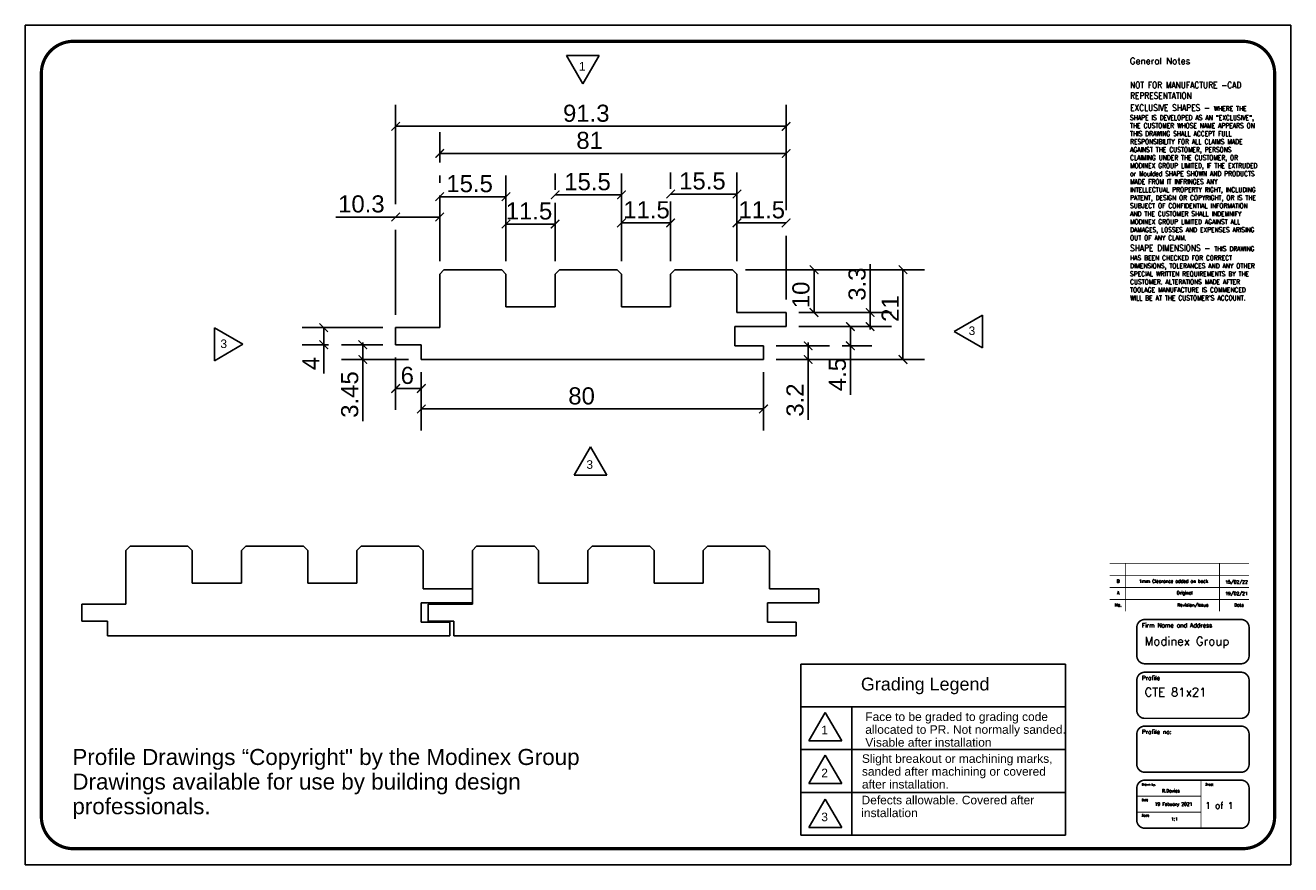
# Model space of a CAD drawing. Extents: x -939 to -643, y -59 to 137.
import ezdxf
from ezdxf.enums import TextEntityAlignment as Align

# ---------------------------------------------------------------- set-up
doc = ezdxf.new("R2010")
doc.units = 0
doc.header["$MEASUREMENT"] = 0
doc.header["$PDSIZE"] = -1
doc.layers.get('0').update_dxf_attribs({"linetype": 'CONTINUOUS'})
doc.layers.get('DEFPOINTS').update_dxf_attribs({"linetype": 'CONTINUOUS'})
doc.layers.add('Dimension', color=7, linetype='CONTINUOUS')
doc.layers.add('Grading layer', color=7, linetype='CONTINUOUS')
doc.styles.add('Arial', font='ARIAL.TTF', dxfattribs={"height": 4})
doc.styles.add('Roman', font='romans')
doc.dimstyles.get("Standard").update_dxf_attribs({"dimtxt": 0.18, "dimasz": 0.18, "dimexe": 0.18, "dimexo": 0.0625, "dimgap": 0.09, "dimtad": 0, "dimtih": 1, "dimtoh": 1, "dimdec": 4, "dimzin": 0, "dimdsep": 46, "dimtxsty": 'Standard', "dimcen": 0.09, "dimadec": 0, "dimazin": 0, "dimtfac": 1, "dimtdec": 4, "dimtofl": 0, "dimtmove": 0, "dimatfit": 0, "dimfxl": 1, "dimtolj": 1, "dimtzin": 0, "dimarcsym": 0})

# ---------------------------------------------------------------- blocks, each defined once
blk = doc.blocks.new('_ARCHTICK')
at = {"color": 0, "linetype": 'ByBlock', "const_width": 0.15}
blk.add_lwpolyline([(-0.5, -0.5), (0.5, 0.5)], dxfattribs=at)
blk = doc.blocks.new('*D228')
at = {"color": 0, "lineweight": -2}
for p, q in [((-770.45, 79.81), (-728.62, 79.81)), ((-763.25, 58.81), (-728.62, 58.81))]:
    blk.add_line(p, q, dxfattribs=at)
at = {"color": 0, "linetype": 'ByBlock', "lineweight": -2}
blk.add_line((-733.62, 79.81), (-733.62, 58.81), dxfattribs=at)
at = {"layer": 'DEFPOINTS', "color": 0}
for p in [(-773.45, 79.81), (-766.25, 58.81), (-733.62, 58.81)]:
    blk.add_point(p, dxfattribs=at)
at = {"color": 0, "lineweight": -2, "xscale": 2, "yscale": 2, "zscale": 2}
for p, rotation in [((-733.62, 79.81), 90), ((-733.62, 58.81), 270)]:
    blk.add_blockref('_ARCHTICK', p, dxfattribs=dict(at, rotation=rotation))
at = {"color": 0, "insert": (-736.62, 70.72), "char_height": 4, "attachment_point": 5, "rotation": 90, "style": 'Arial'}
blk.add_mtext('\\A1;21', dxfattribs=at)
blk = doc.blocks.new('*D229')
at = {"layer": 'DEFPOINTS', "color": 0}
for p in [(-846.25, 58.81), (-766.25, 58.81), (-766.25, 47.23)]:
    blk.add_point(p, dxfattribs=at)
at = {"layer": 'Dimension', "color": 0, "lineweight": -2}
for p, q in [((-846.25, 55.81), (-846.25, 42.23)), ((-766.25, 55.81), (-766.25, 42.23))]:
    blk.add_line(p, q, dxfattribs=at)
at = {"layer": 'Dimension', "color": 0, "linetype": 'ByBlock', "lineweight": -2}
blk.add_line((-846.25, 47.23), (-766.25, 47.23), dxfattribs=at)
at = {"layer": 'Dimension', "color": 0, "lineweight": -2, "xscale": 2, "yscale": 2, "zscale": 2, "rotation": 180}
blk.add_blockref('_ARCHTICK', (-846.25, 47.23), dxfattribs=at)
at = {"layer": 'Dimension', "color": 0, "lineweight": -2, "xscale": 2, "yscale": 2, "zscale": 2}
blk.add_blockref('_ARCHTICK', (-766.25, 47.23), dxfattribs=at)
at = {"layer": 'Dimension', "color": 0, "insert": (-808.77, 50.27), "char_height": 4, "attachment_point": 5, "style": 'Arial'}
blk.add_mtext('\\A1;80', dxfattribs=at)
blk = doc.blocks.new('*D230')
at = {"layer": 'DEFPOINTS', "color": 0}
for p in [(-760.95, 113.37), (-760.95, 69.81), (-852.25, 66.26)]:
    blk.add_point(p, dxfattribs=at)
at = {"layer": 'Dimension', "color": 0, "lineweight": -2}
for p, q in [((-852.25, 95.15), (-852.25, 118.37)), ((-760.95, 93.77), (-760.95, 118.37)), ((-852.25, 69.26), (-852.25, 89.15)), ((-760.95, 72.81), (-760.95, 87.77))]:
    blk.add_line(p, q, dxfattribs=at)
at = {"layer": 'Dimension', "color": 0, "linetype": 'ByBlock', "lineweight": -2}
blk.add_line((-852.25, 113.37), (-760.95, 113.37), dxfattribs=at)
at = {"layer": 'Dimension', "color": 0, "lineweight": -2, "xscale": 2, "yscale": 2, "zscale": 2, "rotation": 180}
blk.add_blockref('_ARCHTICK', (-852.25, 113.37), dxfattribs=at)
at = {"layer": 'Dimension', "color": 0, "lineweight": -2, "xscale": 2, "yscale": 2, "zscale": 2}
blk.add_blockref('_ARCHTICK', (-760.95, 113.37), dxfattribs=at)
at = {"layer": 'Dimension', "color": 0, "insert": (-807.67, 116.41), "char_height": 4, "attachment_point": 5, "style": 'Arial'}
blk.add_mtext('\\A1;91.3', dxfattribs=at)
blk = doc.blocks.new('*D237')
at = {"layer": 'DEFPOINTS', "color": 0}
for p in [(-841.95, 92.15), (-841.95, 78.81), (-852.25, 66.26)]:
    blk.add_point(p, dxfattribs=at)
at = {"layer": 'Dimension', "color": 0, "lineweight": -2}
blk.add_line((-841.95, 81.81), (-841.95, 97.15), dxfattribs=at)
at = {"layer": 'Dimension', "color": 0, "linetype": 'ByBlock', "lineweight": -2}
for p, q in [((-852.25, 92.15), (-866.26, 92.15)), ((-852.25, 92.15), (-841.95, 92.15)), ((-850.25, 92.15), (-848.25, 92.15))]:
    blk.add_line(p, q, dxfattribs=at)
at = {"layer": 'Dimension', "color": 0, "lineweight": -2, "xscale": 2, "yscale": 2, "zscale": 2, "rotation": 180}
blk.add_blockref('_ARCHTICK', (-852.25, 92.15), dxfattribs=at)
at = {"layer": 'Dimension', "color": 0, "lineweight": -2, "xscale": 2, "yscale": 2, "zscale": 2}
blk.add_blockref('_ARCHTICK', (-841.95, 92.15), dxfattribs=at)
at = {"layer": 'Dimension', "color": 0, "insert": (-860.26, 95.19), "char_height": 4, "attachment_point": 5, "style": 'Arial'}
blk.add_mtext('\\A1;10.3', dxfattribs=at)
blk = doc.blocks.new('*D244')
at = {"layer": 'DEFPOINTS', "color": 0}
for p in [(-826.45, 96.9), (-841.95, 78.81), (-826.45, 78.81)]:
    blk.add_point(p, dxfattribs=at)
at = {"layer": 'Dimension', "color": 0, "lineweight": -2}
for p, q in [((-841.95, 100.15), (-841.95, 101.9)), ((-826.45, 81.81), (-826.45, 101.9))]:
    blk.add_line(p, q, dxfattribs=at)
at = {"layer": 'Dimension', "color": 0, "linetype": 'ByBlock', "lineweight": -2}
blk.add_line((-841.95, 96.9), (-826.45, 96.9), dxfattribs=at)
at = {"layer": 'Dimension', "color": 0, "lineweight": -2, "xscale": 2, "yscale": 2, "zscale": 2, "rotation": 180}
blk.add_blockref('_ARCHTICK', (-841.95, 96.9), dxfattribs=at)
at = {"layer": 'Dimension', "color": 0, "lineweight": -2, "xscale": 2, "yscale": 2, "zscale": 2}
blk.add_blockref('_ARCHTICK', (-826.45, 96.9), dxfattribs=at)
at = {"layer": 'Dimension', "color": 0, "insert": (-834.95, 99.94), "char_height": 4, "attachment_point": 5, "style": 'Arial'}
blk.add_mtext('\\A1;15.5', dxfattribs=at)
blk = doc.blocks.new('*D245')
at = {"layer": 'DEFPOINTS', "color": 0}
for p in [(-814.95, 90.5), (-826.45, 78.81), (-814.95, 78.81)]:
    blk.add_point(p, dxfattribs=at)
at = {"layer": 'Dimension', "color": 0, "lineweight": -2}
blk.add_line((-814.95, 81.81), (-814.95, 95.5), dxfattribs=at)
at = {"layer": 'Dimension', "color": 0, "linetype": 'ByBlock', "lineweight": -2}
blk.add_line((-826.45, 90.5), (-814.95, 90.5), dxfattribs=at)
at = {"layer": 'Dimension', "color": 0, "lineweight": -2, "xscale": 2, "yscale": 2, "zscale": 2, "rotation": 180}
blk.add_blockref('_ARCHTICK', (-826.45, 90.5), dxfattribs=at)
at = {"layer": 'Dimension', "color": 0, "lineweight": -2, "xscale": 2, "yscale": 2, "zscale": 2}
blk.add_blockref('_ARCHTICK', (-814.95, 90.5), dxfattribs=at)
at = {"layer": 'Dimension', "color": 0, "insert": (-821.07, 93.54), "char_height": 4, "attachment_point": 5, "style": 'Arial'}
blk.add_mtext('\\A1;11.5', dxfattribs=at)
blk = doc.blocks.new('*D246')
at = {"layer": 'DEFPOINTS', "color": 0}
for p in [(-799.45, 97.35), (-814.95, 78.81), (-799.45, 78.81)]:
    blk.add_point(p, dxfattribs=at)
at = {"layer": 'Dimension', "color": 0, "lineweight": -2}
for p, q in [((-814.95, 98.5), (-814.95, 102.35)), ((-799.45, 81.81), (-799.45, 102.35))]:
    blk.add_line(p, q, dxfattribs=at)
at = {"layer": 'Dimension', "color": 0, "linetype": 'ByBlock', "lineweight": -2}
blk.add_line((-814.95, 97.35), (-799.45, 97.35), dxfattribs=at)
at = {"layer": 'Dimension', "color": 0, "lineweight": -2, "xscale": 2, "yscale": 2, "zscale": 2, "rotation": 180}
blk.add_blockref('_ARCHTICK', (-814.95, 97.35), dxfattribs=at)
at = {"layer": 'Dimension', "color": 0, "lineweight": -2, "xscale": 2, "yscale": 2, "zscale": 2}
blk.add_blockref('_ARCHTICK', (-799.45, 97.35), dxfattribs=at)
at = {"layer": 'Dimension', "color": 0, "insert": (-807.38, 100.39), "char_height": 4, "attachment_point": 5, "style": 'Arial'}
blk.add_mtext('\\A1;15.5', dxfattribs=at)
blk = doc.blocks.new('*D247')
at = {"layer": 'DEFPOINTS', "color": 0}
for p in [(-787.95, 90.77), (-799.45, 78.81), (-787.95, 78.81)]:
    blk.add_point(p, dxfattribs=at)
at = {"layer": 'Dimension', "color": 0, "lineweight": -2}
blk.add_line((-787.95, 81.81), (-787.95, 95.77), dxfattribs=at)
at = {"layer": 'Dimension', "color": 0, "linetype": 'ByBlock', "lineweight": -2}
blk.add_line((-799.45, 90.77), (-787.95, 90.77), dxfattribs=at)
at = {"layer": 'Dimension', "color": 0, "lineweight": -2, "xscale": 2, "yscale": 2, "zscale": 2, "rotation": 180}
blk.add_blockref('_ARCHTICK', (-799.45, 90.77), dxfattribs=at)
at = {"layer": 'Dimension', "color": 0, "lineweight": -2, "xscale": 2, "yscale": 2, "zscale": 2}
blk.add_blockref('_ARCHTICK', (-787.95, 90.77), dxfattribs=at)
at = {"layer": 'Dimension', "color": 0, "insert": (-793.59, 93.81), "char_height": 4, "attachment_point": 5, "style": 'Arial'}
blk.add_mtext('\\A1;11.5', dxfattribs=at)
blk = doc.blocks.new('*D248')
at = {"layer": 'DEFPOINTS', "color": 0}
for p in [(-772.45, 97.53), (-787.95, 78.81), (-772.45, 78.81)]:
    blk.add_point(p, dxfattribs=at)
at = {"layer": 'Dimension', "color": 0, "lineweight": -2}
for p, q in [((-787.95, 98.77), (-787.95, 102.53)), ((-772.45, 81.81), (-772.45, 102.53))]:
    blk.add_line(p, q, dxfattribs=at)
at = {"layer": 'Dimension', "color": 0, "linetype": 'ByBlock', "lineweight": -2}
blk.add_line((-787.95, 97.53), (-772.45, 97.53), dxfattribs=at)
at = {"layer": 'Dimension', "color": 0, "lineweight": -2, "xscale": 2, "yscale": 2, "zscale": 2, "rotation": 180}
blk.add_blockref('_ARCHTICK', (-787.95, 97.53), dxfattribs=at)
at = {"layer": 'Dimension', "color": 0, "lineweight": -2, "xscale": 2, "yscale": 2, "zscale": 2}
blk.add_blockref('_ARCHTICK', (-772.45, 97.53), dxfattribs=at)
at = {"layer": 'Dimension', "color": 0, "insert": (-780.52, 100.57), "char_height": 4, "attachment_point": 5, "style": 'Arial'}
blk.add_mtext('\\A1;15.5', dxfattribs=at)
blk = doc.blocks.new('*D249')
at = {"layer": 'DEFPOINTS', "color": 0}
for p in [(-772.45, 90.77), (-772.45, 78.81), (-760.95, 69.81)]:
    blk.add_point(p, dxfattribs=at)
at = {"layer": 'Dimension', "color": 0, "linetype": 'ByBlock', "lineweight": -2}
blk.add_line((-760.95, 90.77), (-772.45, 90.77), dxfattribs=at)
at = {"layer": 'Dimension', "color": 0, "lineweight": -2, "xscale": 2, "yscale": 2, "zscale": 2, "rotation": 180}
blk.add_blockref('_ARCHTICK', (-772.45, 90.77), dxfattribs=at)
at = {"layer": 'Dimension', "color": 0, "lineweight": -2, "xscale": 2, "yscale": 2, "zscale": 2}
blk.add_blockref('_ARCHTICK', (-760.95, 90.77), dxfattribs=at)
at = {"layer": 'Dimension', "color": 0, "insert": (-766.64, 93.81), "char_height": 4, "attachment_point": 5, "style": 'Arial'}
blk.add_mtext('\\A1;11.5', dxfattribs=at)
blk = doc.blocks.new('*D250')
at = {"layer": 'DEFPOINTS', "color": 0}
for p in [(-852.25, 62.26), (-846.25, 58.81), (-846.25, 52.02)]:
    blk.add_point(p, dxfattribs=at)
at = {"layer": 'Dimension', "color": 0, "lineweight": -2}
blk.add_line((-852.25, 59.26), (-852.25, 47.02), dxfattribs=at)
at = {"layer": 'Dimension', "color": 0, "linetype": 'ByBlock', "lineweight": -2}
blk.add_line((-852.25, 52.02), (-846.25, 52.02), dxfattribs=at)
at = {"layer": 'Dimension', "color": 0, "lineweight": -2, "xscale": 2, "yscale": 2, "zscale": 2, "rotation": 180}
blk.add_blockref('_ARCHTICK', (-852.25, 52.02), dxfattribs=at)
at = {"layer": 'Dimension', "color": 0, "lineweight": -2, "xscale": 2, "yscale": 2, "zscale": 2}
blk.add_blockref('_ARCHTICK', (-846.25, 52.02), dxfattribs=at)
at = {"layer": 'Dimension', "color": 0, "insert": (-849.53, 55.06), "char_height": 4, "attachment_point": 5, "style": 'Arial'}
blk.add_mtext('\\A1;6', dxfattribs=at)
blk = doc.blocks.new('*D251')
at = {"layer": 'DEFPOINTS', "color": 0}
for p in [(-766.25, 62.01), (-766.25, 58.81), (-755.81, 58.81)]:
    blk.add_point(p, dxfattribs=at)
at = {"layer": 'Dimension', "color": 0, "linetype": 'ByBlock', "lineweight": -2}
for p, q in [((-755.81, 60.81), (-755.81, 62.81)), ((-755.81, 62.01), (-755.81, 58.81)), ((-755.81, 58.81), (-755.81, 44.7))]:
    blk.add_line(p, q, dxfattribs=at)
at = {"layer": 'Dimension', "color": 0, "lineweight": -2}
blk.add_line((-763.25, 62.01), (-750.81, 62.01), dxfattribs=at)
at = {"layer": 'Dimension', "color": 0, "lineweight": -2, "xscale": 2, "yscale": 2, "zscale": 2}
for p, rotation in [((-755.81, 62.01), 90), ((-755.81, 58.81), 270)]:
    blk.add_blockref('_ARCHTICK', p, dxfattribs=dict(at, rotation=rotation))
at = {"layer": 'Dimension', "color": 0, "insert": (-758.85, 49.32), "char_height": 4, "attachment_point": 5, "rotation": 90, "style": 'Arial'}
blk.add_mtext('\\A1;3.2', dxfattribs=at)
blk = doc.blocks.new('*D252')
at = {"layer": 'DEFPOINTS', "color": 0}
for p in [(-760.95, 66.51), (-745.92, 66.51), (-766.25, 62.01)]:
    blk.add_point(p, dxfattribs=at)
at = {"layer": 'Dimension', "color": 0, "lineweight": -2}
for p, q in [((-757.95, 66.51), (-740.92, 66.51)), ((-747.81, 62.01), (-740.92, 62.01))]:
    blk.add_line(p, q, dxfattribs=at)
at = {"layer": 'Dimension', "color": 0, "linetype": 'ByBlock', "lineweight": -2}
for p, q in [((-745.92, 62.01), (-745.92, 66.51)), ((-745.92, 64.01), (-745.92, 66.01)), ((-745.92, 62.01), (-745.92, 50.55))]:
    blk.add_line(p, q, dxfattribs=at)
at = {"layer": 'Dimension', "color": 0, "lineweight": -2, "xscale": 2, "yscale": 2, "zscale": 2}
for p, rotation in [((-745.92, 66.51), 90), ((-745.92, 62.01), 270)]:
    blk.add_blockref('_ARCHTICK', p, dxfattribs=dict(at, rotation=rotation))
at = {"layer": 'Dimension', "color": 0, "insert": (-748.95, 55.28), "char_height": 4, "attachment_point": 5, "rotation": 90, "style": 'Arial'}
blk.add_mtext('\\A1;4.5', dxfattribs=at)
blk = doc.blocks.new('*D253')
at = {"layer": 'DEFPOINTS', "color": 0}
for p in [(-760.95, 69.81), (-760.95, 66.51), (-741.3, 66.51)]:
    blk.add_point(p, dxfattribs=at)
at = {"layer": 'Dimension', "color": 0, "linetype": 'ByBlock', "lineweight": -2}
for p, q in [((-741.3, 69.81), (-741.3, 81.08)), ((-741.3, 69.81), (-741.3, 66.51)), ((-741.3, 67.81), (-741.3, 65.81))]:
    blk.add_line(p, q, dxfattribs=at)
at = {"layer": 'Dimension', "color": 0, "lineweight": -2}
for p, q in [((-757.95, 69.81), (-736.3, 69.81)), ((-757.95, 66.51), (-736.3, 66.51))]:
    blk.add_line(p, q, dxfattribs=at)
at = {"layer": 'Dimension', "color": 0, "lineweight": -2, "xscale": 2, "yscale": 2, "zscale": 2}
for p, rotation in [((-741.3, 69.81), 90), ((-741.3, 66.51), 270)]:
    blk.add_blockref('_ARCHTICK', p, dxfattribs=dict(at, rotation=rotation))
at = {"layer": 'Dimension', "color": 0, "insert": (-744.34, 76.45), "char_height": 4, "attachment_point": 5, "rotation": 90, "style": 'Arial'}
blk.add_mtext('\\A1;3.3', dxfattribs=at)
blk = doc.blocks.new('*D254')
at = {"layer": 'DEFPOINTS', "color": 0}
for p in [(-773.45, 79.81), (-754.42, 79.81), (-760.95, 69.81)]:
    blk.add_point(p, dxfattribs=at)
at = {"layer": 'Dimension', "color": 0, "linetype": 'ByBlock', "lineweight": -2}
blk.add_line((-754.42, 69.81), (-754.42, 79.81), dxfattribs=at)
at = {"layer": 'Dimension', "color": 0, "lineweight": -2, "xscale": 2, "yscale": 2, "zscale": 2}
for p, rotation in [((-754.42, 79.81), 90), ((-754.42, 69.81), 270)]:
    blk.add_blockref('_ARCHTICK', p, dxfattribs=dict(at, rotation=rotation))
at = {"layer": 'Dimension', "color": 0, "insert": (-757.47, 73.93), "char_height": 4, "attachment_point": 5, "rotation": 90, "style": 'Arial'}
blk.add_mtext('\\A1;10', dxfattribs=at)
blk = doc.blocks.new('*D255')
at = {"layer": 'DEFPOINTS', "color": 0}
for p in [(-859.93, 62.26), (-852.25, 62.26), (-846.25, 58.81)]:
    blk.add_point(p, dxfattribs=at)
at = {"layer": 'Dimension', "color": 0, "lineweight": -2}
for p, q in [((-855.25, 62.26), (-864.93, 62.26)), ((-849.25, 58.81), (-864.93, 58.81))]:
    blk.add_line(p, q, dxfattribs=at)
at = {"layer": 'Dimension', "color": 0, "linetype": 'ByBlock', "lineweight": -2}
for p, q in [((-859.93, 60.81), (-859.93, 62.81)), ((-859.93, 58.81), (-859.93, 62.26)), ((-859.93, 58.81), (-859.93, 44.41))]:
    blk.add_line(p, q, dxfattribs=at)
at = {"layer": 'Dimension', "color": 0, "lineweight": -2, "xscale": 2, "yscale": 2, "zscale": 2}
for p, rotation in [((-859.93, 62.26), 90), ((-859.93, 58.81), 270)]:
    blk.add_blockref('_ARCHTICK', p, dxfattribs=dict(at, rotation=rotation))
at = {"layer": 'Dimension', "color": 0, "insert": (-862.97, 50.61), "char_height": 4, "attachment_point": 5, "rotation": 90, "style": 'Arial'}
blk.add_mtext('\\A1;3.45', dxfattribs=at)
blk = doc.blocks.new('*D256')
at = {"layer": 'DEFPOINTS', "color": 0}
for p in [(-869.07, 66.26), (-852.25, 66.26), (-852.25, 62.26)]:
    blk.add_point(p, dxfattribs=at)
at = {"layer": 'Dimension', "color": 0, "lineweight": -2}
for p, q in [((-855.25, 66.26), (-874.07, 66.26)), ((-867.93, 62.26), (-874.07, 62.26))]:
    blk.add_line(p, q, dxfattribs=at)
at = {"layer": 'Dimension', "color": 0, "linetype": 'ByBlock', "lineweight": -2}
for p, q in [((-869.07, 62.26), (-869.07, 66.26)), ((-869.07, 64.26), (-869.07, 66.26)), ((-869.07, 62.26), (-869.07, 55.5))]:
    blk.add_line(p, q, dxfattribs=at)
at = {"layer": 'Dimension', "color": 0, "lineweight": -2, "xscale": 2, "yscale": 2, "zscale": 2}
for p, rotation in [((-869.07, 66.26), 90), ((-869.07, 62.26), 270)]:
    blk.add_blockref('_ARCHTICK', p, dxfattribs=dict(at, rotation=rotation))
at = {"layer": 'Dimension', "color": 0, "insert": (-872.07, 57.88), "char_height": 4, "attachment_point": 5, "rotation": 90, "style": 'Arial'}
blk.add_mtext('\\A1;4', dxfattribs=at)
blk = doc.blocks.new('*D257')
at = {"layer": 'DEFPOINTS', "color": 0}
for p in [(-760.95, 107.02), (-841.95, 78.81), (-760.95, 69.81)]:
    blk.add_point(p, dxfattribs=at)
at = {"layer": 'Dimension', "color": 0, "lineweight": -2}
blk.add_line((-841.95, 104.9), (-841.95, 112.02), dxfattribs=at)
at = {"layer": 'Dimension', "color": 0, "linetype": 'ByBlock', "lineweight": -2}
blk.add_line((-841.95, 107.02), (-760.95, 107.02), dxfattribs=at)
at = {"layer": 'Dimension', "color": 0, "lineweight": -2, "xscale": 2, "yscale": 2, "zscale": 2, "rotation": 180}
blk.add_blockref('_ARCHTICK', (-841.95, 107.02), dxfattribs=at)
at = {"layer": 'Dimension', "color": 0, "lineweight": -2, "xscale": 2, "yscale": 2, "zscale": 2}
blk.add_blockref('_ARCHTICK', (-760.95, 107.02), dxfattribs=at)
at = {"layer": 'Dimension', "color": 0, "insert": (-806.89, 110.06), "char_height": 4, "attachment_point": 5, "style": 'Arial'}
blk.add_mtext('\\A1;81', dxfattribs=at)

msp = doc.modelspace()

# ---------------------------------------------------------------- linework, layer by layer
for p, q in [((-642.969, 137.013), (-938.841, 137.013)), ((-938.841, 137.013), (-938.841, -59.41)), ((-642.969, -59.41), (-642.969, 137.013)), ((-938.841, -59.41), (-642.969, -59.41))]:
    msp.add_line(p, q)
at = {"linetype": 'ByBlock'}
for p, q in [((-840.954, 79.812), (-841.954, 78.812)), ((-841.954, 66.259), (-841.954, 78.812)), ((-826.454, 78.812), (-827.454, 79.812)), ((-826.454, 71.153), (-826.454, 78.812)), ((-813.954, 79.812), (-814.954, 78.812)), ((-814.954, 78.812), (-814.954, 71.153)), ((-800.454, 79.812), (-813.954, 79.812)), ((-799.454, 78.812), (-800.454, 79.812)), ((-799.454, 78.812), (-799.454, 71.153)), ((-814.954, 71.153), (-826.454, 71.153)), ((-787.954, 71.153), (-799.454, 71.153)), ((-914.31, 15.134), (-915.31, 14.134)), ((-899.81, 14.134), (-900.81, 15.134)), ((-887.31, 15.134), (-888.31, 14.134)), ((-873.81, 15.134), (-887.31, 15.134)), ((-872.81, 14.134), (-873.81, 15.134)), ((-833.31, 15.134), (-834.31, 14.134)), ((-818.81, 14.134), (-819.81, 15.134)), ((-806.31, 15.134), (-807.31, 14.134)), ((-792.81, 15.134), (-806.31, 15.134)), ((-791.81, 14.134), (-792.81, 15.134)), ((-915.31, 1.582), (-915.31, 14.134)), ((-899.81, 6.475), (-899.81, 14.134)), ((-888.31, 14.134), (-888.31, 6.475)), ((-872.81, 14.134), (-872.81, 6.475)), ((-834.31, 1.582), (-834.31, 14.134)), ((-818.81, 6.475), (-818.81, 14.134)), ((-807.31, 14.134), (-807.31, 6.475)), ((-791.81, 14.134), (-791.81, 6.475)), ((-888.31, 6.475), (-899.81, 6.475)), ((-861.31, 6.475), (-872.81, 6.475)), ((-807.31, 6.475), (-818.81, 6.475)), ((-780.31, 6.475), (-791.81, 6.475))]:
    msp.add_line(p, q, dxfattribs=at)
at = {"color": 0, "linetype": 'ByBlock'}
for p, q in [((-840.954, 79.812), (-827.454, 79.812)), ((-786.954, 79.812), (-787.954, 78.812)), ((-787.954, 71.153), (-787.954, 78.812)), ((-786.954, 79.812), (-773.454, 79.812)), ((-772.454, 78.812), (-773.454, 79.812)), ((-772.454, 69.813), (-772.454, 78.812)), ((-772.454, 69.813), (-760.954, 69.813)), ((-760.954, 66.512), (-760.954, 69.813)), ((-852.254, 62.259), (-852.254, 66.259)), ((-852.254, 66.259), (-841.954, 66.259)), ((-772.954, 62.012), (-772.954, 66.512)), ((-772.954, 66.512), (-760.954, 66.512)), ((-846.254, 62.259), (-852.254, 62.259)), ((-846.254, 58.812), (-846.254, 62.259)), ((-766.254, 62.012), (-772.954, 62.012)), ((-766.254, 58.812), (-766.254, 62.012)), ((-846.254, 58.812), (-766.254, 58.812)), ((-914.31, 15.134), (-900.81, 15.134)), ((-860.31, 15.134), (-861.31, 14.134)), ((-860.31, 15.134), (-846.81, 15.134)), ((-845.81, 14.134), (-846.81, 15.134)), ((-833.31, 15.134), (-819.81, 15.134)), ((-779.31, 15.134), (-780.31, 14.134)), ((-779.31, 15.134), (-765.81, 15.134)), ((-764.81, 14.134), (-765.81, 15.134)), ((-861.31, 6.475), (-861.31, 14.134)), ((-845.81, 5.135), (-845.81, 14.134)), ((-780.31, 6.475), (-780.31, 14.134)), ((-764.81, 5.135), (-764.81, 14.134)), ((-845.81, 5.135), (-834.31, 5.135)), ((-834.31, 1.834), (-834.31, 5.135)), ((-764.81, 5.135), (-753.31, 5.135)), ((-753.31, 1.834), (-753.31, 5.135)), ((-925.61, -2.418), (-925.61, 1.582)), ((-925.61, 1.582), (-915.31, 1.582)), ((-846.31, -2.666), (-846.31, 1.834)), ((-846.31, 1.834), (-834.31, 1.834)), ((-844.61, -2.418), (-844.61, 1.582)), ((-844.61, 1.582), (-834.31, 1.582)), ((-765.31, -2.666), (-765.31, 1.834)), ((-765.31, 1.834), (-753.31, 1.834)), ((-919.61, -2.418), (-925.61, -2.418)), ((-919.61, -5.866), (-919.61, -2.418)), ((-839.61, -2.666), (-846.31, -2.666)), ((-838.61, -2.418), (-844.61, -2.418)), ((-839.61, -5.866), (-839.61, -2.666)), ((-838.61, -5.866), (-838.61, -2.418)), ((-758.61, -2.666), (-765.31, -2.666)), ((-758.61, -5.866), (-758.61, -2.666)), ((-919.61, -5.866), (-839.61, -5.866)), ((-838.61, -5.866), (-758.61, -5.866))]:
    msp.add_line(p, q, dxfattribs=at)
for points, const_width in [([(-927.591, -55.66), (-654.219, -55.66, 0.4142136), (-646.719, -48.16), (-646.719, 125.763, 0.4142136), (-654.219, 133.263), (-927.591, 133.263, 0.4142136), (-935.091, 125.763), (-935.091, -48.16, 0.4142136)], 0.75), ([(-677.073, -12.383), (-654.573, -12.383, 0.4142136), (-652.698, -10.508), (-652.698, -3.905, 0.4142136), (-654.573, -2.03), (-677.073, -2.03, 0.4142136), (-678.948, -3.905), (-678.948, -10.508, 0.4142136)], 0.375), ([(-677.073, -25.165), (-654.573, -25.165, 0.4142136), (-652.698, -23.29), (-652.698, -16.244, 0.4142136), (-654.573, -14.369), (-677.073, -14.369, 0.4142136), (-678.948, -16.244), (-678.948, -23.29, 0.4142136)], 0.375), ([(-677.073, -37.778), (-654.573, -37.778, 0.4142136), (-652.698, -35.903), (-652.698, -28.857, 0.4142136), (-654.573, -26.982), (-677.073, -26.982, 0.4142136), (-678.948, -28.857), (-678.948, -35.903, 0.4142136)], 0.375), ([(-677.073, -50.873), (-654.573, -50.873, 0.4142136), (-652.698, -48.998), (-652.698, -41.498, 0.4142136), (-654.573, -39.623), (-677.073, -39.623, 0.4142136), (-678.948, -41.498), (-678.948, -48.998, 0.4142136)], 0.375)]:
    msp.add_lwpolyline(points, format="xyb", close=True, dxfattribs=dict(const_width=const_width))
at = {"const_width": 0.188}
for points in [[(-685.292, 11.095), (-652.698, 11.095)], [(-681.542, -0.155), (-681.542, 11.095)], [(-659.603, -0.155), (-659.603, 11.095)], [(-685.292, 8.282), (-652.698, 8.282)], [(-685.292, 5.47), (-652.698, 5.47)], [(-685.292, 2.657), (-652.698, 2.657)], [(-663.948, -50.873), (-663.948, -39.623)], [(-678.948, -43.373), (-663.948, -43.373)], [(-678.948, -47.123), (-663.948, -47.123)]]:
    msp.add_lwpolyline(points, dxfattribs=at)
at = {"layer": 'Grading layer'}
for p, q in [((-812.297, 129.969), (-808.46, 123.324)), ((-812.297, 129.969), (-804.624, 129.969)), ((-808.46, 123.324), (-804.624, 129.969)), ((-721.644, 65.342), (-715, 69.179)), ((-715, 61.506), (-715, 69.179)), ((-894.602, 66.198), (-887.957, 62.361)), ((-894.602, 66.198), (-894.602, 58.525)), ((-715, 61.506), (-721.644, 65.342)), ((-887.957, 62.361), (-894.602, 58.525)), ((-810.542, 31.731), (-806.706, 38.376)), ((-806.706, 38.376), (-802.869, 31.731)), ((-810.542, 31.731), (-802.869, 31.731)), ((-757.54, -22.488), (-757.54, -12.488)), ((-757.54, -12.488), (-695.598, -12.488)), ((-695.598, -12.488), (-695.598, -22.488)), ((-757.54, -22.488), (-695.598, -22.488)), ((-695.598, -22.488), (-757.54, -22.488)), ((-745.598, -32.488), (-745.598, -22.488)), ((-695.598, -22.488), (-695.598, -32.488)), ((-755.618, -30.399), (-751.782, -23.754)), ((-751.782, -23.754), (-747.945, -30.399)), ((-695.598, -32.488), (-757.54, -32.488)), ((-755.618, -30.399), (-747.945, -30.399)), ((-745.598, -42.488), (-745.598, -32.488)), ((-745.598, -32.488), (-695.598, -32.488)), ((-695.598, -32.488), (-695.598, -42.488)), ((-755.618, -40.436), (-751.782, -33.791)), ((-751.782, -33.791), (-747.945, -40.436)), ((-755.618, -40.436), (-747.945, -40.436)), ((-695.598, -42.488), (-757.54, -42.488)), ((-755.618, -50.731), (-751.782, -44.086)), ((-751.782, -44.086), (-747.945, -50.731)), ((-745.598, -52.488), (-745.598, -42.488)), ((-745.598, -42.488), (-695.598, -42.488)), ((-695.598, -42.488), (-695.598, -52.488)), ((-695.598, -52.488), (-757.54, -52.488)), ((-755.618, -50.731), (-747.945, -50.731)), ((-745.598, -52.488), (-695.598, -52.488))]:
    msp.add_line(p, q, dxfattribs=at)
msp.add_lwpolyline([(-745.598, -52.488), (-745.598, -22.488), (-757.54, -22.488), (-757.54, -52.488)], dxfattribs=at)

# ---------------------------------------------------------------- texts
at = {"style": 'Roman'}
for s, height, p in [('General Notes', 1.5, (-673.52, 128.659)), ('B', 0.75, (-683.315, 6.931)), ('1mm Clearance added on back', 0.75, (-670.367, 6.931)), ('15/02/22', 0.75, (-655.657, 6.754)), ('A', 0.75, (-683.315, 4.22)), ('Original', 0.75, (-667.783, 4.22)), ('19/02/21', 0.75, (-655.657, 4.043)), ('No.', 0.75, (-683.315, 1.37)), ('Revision/Issue', 0.75, (-665.836, 1.37)), ('Date', 0.75, (-655.069, 1.37)), ('R.Davies', 0.75, (-671.001, -42.108)), ('19 Febuary 2021', 0.75, (-670.377, -45.223)), ('1:1', 0.75, (-670.166, -48.707))]:
    msp.add_text(s, height=height, dxfattribs=at).set_placement(p, align=Align.MIDDLE_CENTER)
for s, height, p in [('Firm Name and Address', 1, (-677.782, -3.868)), ('Profile', 1, (-677.782, -16.206)), ('Profile no:', 1, (-677.782, -28.82)), ('Drawn by:', 0.4875, (-677.782, -40.864)), ('Sheet', 0.4875, (-662.899, -40.864)), ('Date', 0.4875, (-677.782, -44.507)), ('Scale', 0.4875, (-677.782, -48.149))]:
    msp.add_text(s, height=height, dxfattribs=at).set_placement(p)
at = {"char_height": 1.5, "attachment_point": 1, "style": 'Roman'}
for s, insert, width in [('\\pxql;{\\W0.85;NOT FOR MANUFACTURE -CAD REPRESENTATION\\P\\H0.125x; \\P\\H8x;EXCLUSIVE SHAPES - \\H0.75x;WHERE THE SHAPE IS DEVELOPED AS AN "EXCLUSIVE", THE CUSTOMER WHOSE NAME APPEARS ON THIS DRAWING SHALL ACCEPT FULL RESPONSIBILITY FOR ALL CLAIMS MADE AGAINST THE CUSTOMER, PERSONS CLAIMING UNDER THE CUSTOMER, OR MODINEX GROUP LIMITED, IF THE EXTRUDED or Moulded SHAPE SHOWN AND PRODUCTS MADE FROM IT INFRINGES ANY INTELLECTUAL PROPERTY RIGHT, INCLUDING PATENT, DESIGN OR COPYRIGHT, OR IS THE SUBJECT OF CONFIDENTIAL INFORMATION AND THE CUSTOMER SHALL INDEMNIFY MODINEX GROUP LIMITED AGAINST ALL DAMAGES, LOSSES AND EXPENSES ARISING OUT OF ANY CLAIM.\\P\\H0.16667x;\\P\\H8x;SHAPE DIMENSIONS - \\H0.75x;THIS DRAWING HAS BEEN CHECKED FOR CORRECT DIMENSIONS, TOLERANCES AND ANY OTHER SPECIAL WRITTEN REQUIREMENTS BY THE CUSTOMER. ALTERATIONS MADE AFTER TOOLAGE MANUFACTURE IS COMMENCED WILL BE AT THE CUSTOMER\'S ACCOUNT.}', (-680.525, 123.787), 30.62135), ('1 of 1', (-662.977, -44.799), 60.26918)]:
    msp.add_mtext(s, dxfattribs=dict(at, insert=insert, width=width))
at = {"char_height": 2, "width": 35.40187, "attachment_point": 1, "line_spacing_factor": 1.2, "style": 'Roman'}
for s, insert in [('Modinex Group', (-677.136, -6.091)), ('CTE 81x21', (-677.136, -18.012))]:
    msp.add_mtext(s, dxfattribs=dict(at, insert=insert))
at = {"linetype": 'Continuous', "insert": (-927.838, -32.323), "char_height": 3.75, "width": 205.15334, "attachment_point": 1, "line_spacing_factor": 0.921299, "style": 'Arial'}
msp.add_mtext('Profile Drawings “Copyright" by the Modinex Group\\PDrawings available for use by building design\\Pprofessionals.', dxfattribs=at)
at = {"layer": 'Grading layer', "style": 'Arial'}
for s, height, p in [('1', 2, (-809.401, 126.414)), ('3', 2, (-718.277, 64.543)), ('3', 2, (-893.221, 61.49)), ('3', 2, (-807.646, 33.233)), ('Grading Legend', 3, (-743.464, -18.631)), ('Face to be graded to grading code', 2, (-742.435, -25.779)), ('allocated to PR. Not normally sanded.', 2, (-742.435, -28.779)), ('1', 2, (-752.722, -28.896)), ('Visable after installation', 2, (-742.435, -31.779)), ('Slight breakout or machining marks,', 2, (-743.225, -35.58)), ('2', 2, (-752.722, -38.934)), ('sanded after machining or covered', 2, (-743.225, -38.58)), ('after installation.', 2, (-743.225, -41.58)), ('Defects allowable. Covered after', 2, (-743.309, -45.278)), ('3', 2, (-752.722, -49.229)), (' installation', 2, (-744.149, -48.278))]:
    msp.add_text(s, height=height, dxfattribs=at).set_placement(p)

# ---------------------------------------------------------------- dimensions: what is measured, and where the dimension line sits
dim = msp.add_linear_dim(base=(-733.616, 58.812), p1=(-773.454, 79.812), p2=(-766.254, 58.812), angle=90, dimstyle='Standard', override={"dimtxt": 4, "dimasz": 2, "dimexe": 5, "dimexo": 3, "dimgap": 1, "dimtad": 1, "dimtih": 0, "dimtoh": 0, "dimdec": 2, "dimzin": 8, "dimtxsty": 'Arial', "dimblk": 'ARCHTICK', "dimtdec": 0, "dimtofl": 1, "dimatfit": 3, "dimfxl": 15, "dimtzin": 8})
dim.commit()
dim.dimension.update_dxf_attribs({"geometry": '*D228', "text_midpoint": (-733.616, 70.718), "dimtype": 160})
at = {"layer": 'Dimension'}
for base, p1, p2, picture, middle in [((-760.954, 113.366), (-852.254, 66.259), (-760.954, 69.813), '*D230', (-807.668, 113.366)), ((-760.954, 107.02), (-841.954, 78.812), (-760.954, 69.813), '*D257', (-806.889, 107.02)), ((-826.454, 96.896), (-841.954, 78.812), (-826.454, 78.812), '*D244', (-834.95, 96.896)), ((-799.454, 97.347), (-814.954, 78.812), (-799.454, 78.812), '*D246', (-807.375, 97.347)), ((-772.454, 97.527), (-787.954, 78.812), (-772.454, 78.812), '*D248', (-780.521, 97.527)), ((-841.954, 92.151), (-852.254, 66.259), (-841.954, 78.812), '*D237', (-860.256, 92.151)), ((-814.954, 90.498), (-826.454, 78.812), (-814.954, 78.812), '*D245', (-821.073, 90.498)), ((-787.954, 90.769), (-799.454, 78.812), (-787.954, 78.812), '*D247', (-793.588, 90.769)), ((-772.454, 90.769), (-760.954, 69.813), (-772.454, 78.812), '*D249', (-766.643, 90.769)), ((-846.254, 52.019), (-852.254, 62.259), (-846.254, 58.812), '*D250', (-849.527, 52.019)), ((-766.254, 47.228), (-846.254, 58.812), (-766.254, 58.812), '*D229', (-808.768, 47.228))]:
    dim = msp.add_linear_dim(base=base, p1=p1, p2=p2, dimstyle='Standard', override={"dimtxt": 4, "dimasz": 2, "dimexe": 5, "dimexo": 3, "dimgap": 1, "dimtad": 1, "dimtih": 0, "dimtoh": 0, "dimdec": 2, "dimzin": 8, "dimtxsty": 'Arial', "dimblk": 'ARCHTICK', "dimtdec": 0, "dimtofl": 1, "dimatfit": 3, "dimfxl": 15, "dimtzin": 8}, dxfattribs=at)
    dim.commit()
    dim.dimension.update_dxf_attribs({"geometry": picture, "text_midpoint": middle, "dimtype": 160})
for base, p1, p2, picture, middle in [((-754.423, 79.812), (-760.954, 69.813), (-773.454, 79.812), '*D254', (-754.423, 73.931)), ((-741.303, 66.512), (-760.954, 69.813), (-760.954, 66.512), '*D253', (-741.303, 76.449)), ((-869.069, 66.259), (-852.254, 62.259), (-852.254, 66.259), '*D256', (-869.069, 57.877)), ((-745.917, 66.512), (-766.254, 62.012), (-760.954, 66.512), '*D252', (-745.917, 55.28)), ((-859.927, 62.259), (-846.254, 58.812), (-852.254, 62.259), '*D255', (-859.927, 50.61)), ((-755.807, 58.812), (-766.254, 62.012), (-766.254, 58.812), '*D251', (-755.807, 49.316))]:
    dim = msp.add_linear_dim(base=base, p1=p1, p2=p2, angle=90, dimstyle='Standard', override={"dimtxt": 4, "dimasz": 2, "dimexe": 5, "dimexo": 3, "dimgap": 1, "dimtad": 1, "dimtih": 0, "dimtoh": 0, "dimdec": 2, "dimzin": 8, "dimtxsty": 'Arial', "dimblk": 'ARCHTICK', "dimtdec": 0, "dimtofl": 1, "dimatfit": 3, "dimfxl": 15, "dimtzin": 8}, dxfattribs=at)
    dim.commit()
    dim.dimension.update_dxf_attribs({"geometry": picture, "text_midpoint": middle, "dimtype": 160})

doc.saveas('drawing.dxf')
